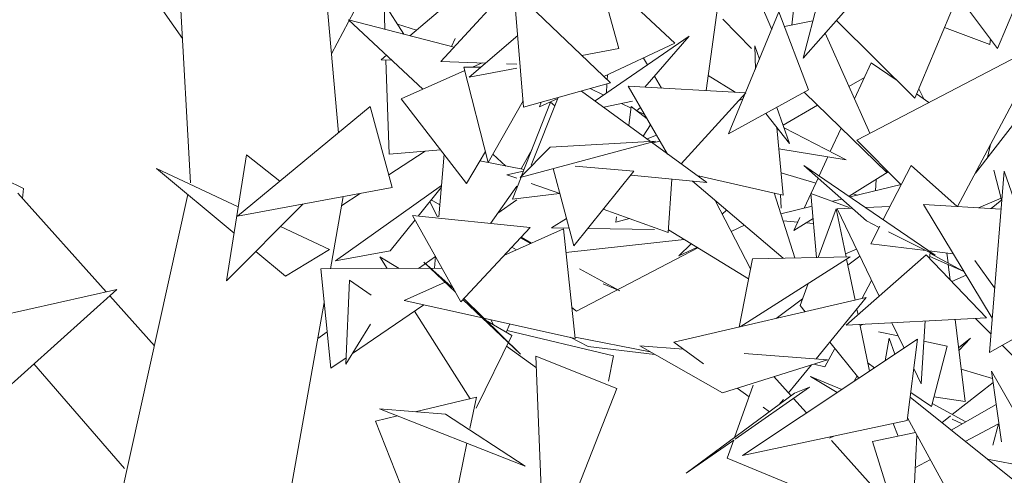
# Model space of a CAD drawing. Header units: metres. Extents: x -14.5 to 13.2, y -19 to 3.3.
# Tile 170 of 210: x 11.4042 to 11.5963, y 2.1776 to 2.2665. Entities that reach past the tile are written whole.
import ezdxf

# ---------------------------------------------------------------- set-up
doc = ezdxf.new("R2010")
doc.units = ezdxf.units.M
doc.layers.add('G-IMPT', color=7, linetype='Continuous', lineweight=5)
doc.layers.add('L-PLNT', color=7, linetype='Continuous', lineweight=5, true_color=0x005900)

# ---------------------------------------------------------------- blocks, each defined once
blk = doc.blocks.new('ÁRVORES ORNAMENTAIS - Pequeno e Médio Porte - Ipê-roxo-2870950-CORTE_CALÇADA')
at = {"layer": 'G-IMPT', "color": 253, "true_color": 0xaaaaaa}
for p, q in [((7.82516, 2.29175), (7.81672, 2.25892)), ((7.69717, 2.23464), (7.69423, 2.28829)), ((7.83771, 2.28277), (7.81672, 2.25892)), ((7.68209, 2.28205), (7.69563, 2.26281)), ((7.77706, 2.27552), (7.79169, 2.26186)), ((7.81058, 2.26456), (7.80627, 2.27483)), ((7.77717, 2.27384), (7.78074, 2.26081)), ((7.80076, 2.27431), (7.79779, 2.25263)), ((7.8145, 2.2654), (7.81546, 2.27394)), ((7.72609, 2.24441), (7.72363, 2.27189)), ((7.76217, 2.24939), (7.76031, 2.27211)), ((7.77912, 2.25412), (7.76031, 2.27211)), ((7.84715, 2.27183), (7.83849, 2.25112)), ((7.73883, 2.26362), (7.73494, 2.26958)), ((7.73494, 2.26958), (7.73511, 2.26457)), ((7.74764, 2.26979), (7.73996, 2.26333)), ((7.74601, 2.2583), (7.75682, 2.27002)), ((7.85464, 2.26084), (7.84838, 2.26917)), ((7.85464, 2.26084), (7.85817, 2.26917)), ((7.72471, 2.25981), (7.72909, 2.26813)), ((7.812, 2.268), (7.80218, 2.24417)), ((7.81778, 2.25274), (7.812, 2.268)), ((7.74254, 2.25291), (7.72799, 2.26641)), ((7.72799, 2.26641), (7.7486, 2.26111)), ((7.73756, 2.26556), (7.74128, 2.26444)), ((7.80665, 2.26085), (7.80102, 2.26656)), ((7.81861, 2.26625), (7.81309, 2.26511)), ((7.8232, 2.26628), (7.83849, 2.25112)), ((7.84427, 2.26495), (7.85315, 2.26163)), ((7.76103, 2.26338), (7.75158, 2.25523)), ((7.79445, 2.26323), (7.77613, 2.2506)), ((7.79445, 2.26323), (7.78581, 2.2533)), ((7.82104, 2.26383), (7.82969, 2.24429)), ((7.74879, 2.2628), (7.7481, 2.26123)), ((7.77784, 2.25535), (7.79169, 2.26186)), ((7.80819, 2.25877), (7.80728, 2.26133)), ((7.80739, 2.25682), (7.80728, 2.26133)), ((7.82718, 2.24297), (7.86385, 2.26212)), ((7.84685, 2.23), (7.86385, 2.26212)), ((7.85315, 2.26163), (7.85324, 2.2627)), ((7.73542, 2.25951), (7.73437, 2.25862)), ((7.78074, 2.26081), (7.77356, 2.25944)), ((7.73647, 2.25854), (7.73437, 2.25862)), ((7.73532, 2.25858), (7.73594, 2.24025)), ((7.74601, 2.2583), (7.75478, 2.25799)), ((7.75052, 2.25719), (7.75385, 2.25719)), ((7.75052, 2.25719), (7.75526, 2.23861)), ((7.75223, 2.25719), (7.7541, 2.25802)), ((7.75884, 2.25785), (7.76086, 2.25778)), ((7.78554, 2.25897), (7.78635, 2.25764)), ((7.82998, 2.25806), (7.82672, 2.25099)), ((7.83489, 2.25469), (7.82998, 2.25806)), ((7.7383, 2.25103), (7.75069, 2.25651)), ((7.76086, 2.25701), (7.75158, 2.25523)), ((7.77846, 2.25475), (7.77851, 2.25566)), ((7.78768, 2.25545), (7.7891, 2.25312)), ((7.79819, 2.25556), (7.80347, 2.25232)), ((7.76217, 2.24939), (7.77912, 2.25412)), ((7.77832, 2.25211), (7.77842, 2.25392)), ((7.80553, 2.2522), (7.78255, 2.25348)), ((7.79027, 2.24025), (7.78255, 2.25348)), ((7.82865, 2.25517), (7.82565, 2.25341)), ((7.77347, 2.25254), (7.78691, 2.2427)), ((7.7778, 2.25175), (7.77516, 2.25301)), ((7.80553, 2.2522), (7.79292, 2.23831)), ((7.81778, 2.25274), (7.80218, 2.24417)), ((7.81695, 2.25228), (7.83309, 2.2366)), ((7.84126, 2.25033), (7.83885, 2.25198)), ((7.83927, 2.25298), (7.84024, 2.25103)), ((7.73227, 2.24951), (7.70637, 2.22815)), ((7.73227, 2.24951), (7.73656, 2.2337)), ((7.7383, 2.25103), (7.75105, 2.23452)), ((7.76207, 2.25064), (7.75526, 2.23861)), ((7.76739, 2.25038), (7.76179, 2.23597)), ((7.7689, 2.25127), (7.76367, 2.23808)), ((7.7653, 2.24945), (7.76884, 2.25111)), ((7.76563, 2.25035), (7.7653, 2.24945)), ((7.76739, 2.25038), (7.76826, 2.24966)), ((7.7778, 2.24938), (7.78341, 2.25055)), ((7.78314, 2.2492), (7.78126, 2.2501)), ((7.78269, 2.2458), (7.78318, 2.24953)), ((7.78629, 2.24708), (7.78318, 2.24953)), ((7.80501, 2.25104), (7.80415, 2.25068)), ((7.8195, 2.2498), (7.81281, 2.24588)), ((7.78423, 2.2487), (7.78499, 2.2493)), ((7.78578, 2.24794), (7.78428, 2.24866)), ((7.81408, 2.24233), (7.8094, 2.24814)), ((7.81408, 2.24233), (7.81157, 2.24933)), ((7.85956, 2.24841), (7.85031, 2.23654)), ((7.78695, 2.24593), (7.78549, 2.24375)), ((7.78811, 2.24395), (7.78627, 2.24318)), ((7.81282, 2.23225), (7.81159, 2.24543)), ((7.81301, 2.24533), (7.82508, 2.23914)), ((7.82412, 2.24532), (7.822, 2.24072)), ((7.76151, 2.23567), (7.78788, 2.24276)), ((7.76736, 2.24157), (7.78788, 2.24276)), ((7.78712, 2.24256), (7.79789, 2.23467)), ((7.78881, 2.24275), (7.7873, 2.24242)), ((7.83584, 2.23427), (7.82718, 2.24297)), ((7.85326, 2.24211), (7.85269, 2.23959)), ((7.70811, 2.24011), (7.70423, 2.21551)), ((7.70811, 2.24011), (7.71459, 2.23493)), ((7.74299, 2.2408), (7.73588, 2.23618)), ((7.74601, 2.24104), (7.73594, 2.24025)), ((7.74562, 2.228), (7.74665, 2.24021)), ((7.75105, 2.23452), (7.75472, 2.24073)), ((7.75871, 2.23791), (7.75619, 2.24024)), ((7.76151, 2.23567), (7.76736, 2.24157)), ((7.76168, 2.23733), (7.76383, 2.24122)), ((7.81198, 2.24128), (7.82508, 2.23914)), ((7.76228, 2.23721), (7.75364, 2.2389)), ((7.82904, 2.22719), (7.81686, 2.23803)), ((7.81686, 2.23803), (7.84249, 2.22051)), ((7.82154, 2.23972), (7.81983, 2.236)), ((7.83777, 2.23803), (7.83235, 2.22745)), ((7.83777, 2.23803), (7.84677, 2.23)), ((7.70651, 2.22997), (7.69053, 2.23744)), ((7.70569, 2.22478), (7.69053, 2.23744)), ((7.76217, 2.23692), (7.75891, 2.23621)), ((7.76086, 2.23551), (7.75891, 2.23621)), ((7.76793, 2.2374), (7.77196, 2.22234)), ((7.7837, 2.23692), (7.77196, 2.22234)), ((7.7837, 2.23692), (7.77221, 2.23786)), ((7.78307, 2.23615), (7.79789, 2.23467)), ((7.81282, 2.23225), (7.79596, 2.23609)), ((7.81918, 2.23459), (7.81242, 2.23658)), ((7.83333, 2.23679), (7.82566, 2.23202)), ((7.83275, 2.23737), (7.83309, 2.2366)), ((7.85304, 2.20151), (7.85593, 2.23688)), ((7.85544, 2.23128), (7.85392, 2.23707)), ((7.86226, 2.21866), (7.85593, 2.23688)), ((7.66459, 2.23353), (7.66116, 2.23521)), ((7.74613, 2.23411), (7.72545, 2.21942)), ((7.7617, 2.23573), (7.76003, 2.23143)), ((7.76923, 2.23252), (7.76363, 2.23452)), ((7.79108, 2.23535), (7.79039, 2.22497)), ((7.81281, 2.21993), (7.79511, 2.23495)), ((7.81963, 2.23557), (7.81693, 2.2297)), ((7.82588, 2.23187), (7.83583, 2.23428)), ((7.83082, 2.23307), (7.83093, 2.23529)), ((7.66347, 2.23262), (7.68074, 2.21334)), ((7.66459, 2.23353), (7.66438, 2.2316)), ((7.67965, 2.15542), (7.69666, 2.23232)), ((7.73656, 2.2337), (7.70637, 2.22815)), ((7.73028, 2.23254), (7.72671, 2.23023)), ((7.7461, 2.23371), (7.74159, 2.22814)), ((7.76086, 2.23397), (7.75571, 2.22669)), ((7.76003, 2.23143), (7.76915, 2.23255)), ((7.81105, 2.23266), (7.81512, 2.21998)), ((7.81232, 2.23237), (7.81242, 2.2297)), ((7.82566, 2.22984), (7.81822, 2.23256)), ((7.81929, 2.22007), (7.81822, 2.23256)), ((7.82729, 2.23221), (7.8264, 2.23247)), ((7.71908, 2.23048), (7.70423, 2.21551)), ((7.72447, 2.21788), (7.72699, 2.23194)), ((7.74537, 2.228), (7.74385, 2.23093)), ((7.74581, 2.23032), (7.74415, 2.2313)), ((7.76086, 2.23131), (7.75714, 2.22871)), ((7.80644, 2.21788), (7.79956, 2.23117)), ((7.82241, 2.23103), (7.82423, 2.23147)), ((7.84018, 2.23041), (7.85533, 2.22947)), ((7.84018, 2.23041), (7.85359, 2.2082)), ((7.85535, 2.23161), (7.85095, 2.22974)), ((7.85548, 2.23131), (7.85339, 2.22959)), ((7.79039, 2.22497), (7.77772, 2.22949)), ((7.80176, 2.2293), (7.80094, 2.22851)), ((7.81235, 2.22859), (7.81844, 2.23007)), ((7.81961, 2.22007), (7.82317, 2.22955)), ((7.82509, 2.22019), (7.82317, 2.22955)), ((7.82336, 2.22958), (7.82623, 2.22969)), ((7.82336, 2.22958), (7.83154, 2.21251)), ((7.82892, 2.22979), (7.83365, 2.22998)), ((7.74099, 2.2274), (7.73612, 2.22138)), ((7.76344, 2.2259), (7.74051, 2.22825)), ((7.74993, 2.21144), (7.74051, 2.22825)), ((7.77053, 2.22766), (7.76761, 2.22582)), ((7.78019, 2.22698), (7.78032, 2.228)), ((7.78019, 2.22698), (7.78286, 2.22766)), ((7.81567, 2.22696), (7.81279, 2.22722)), ((7.81608, 2.22786), (7.81492, 2.22533)), ((7.81864, 2.22765), (7.81492, 2.22533)), ((7.81872, 2.22669), (7.81731, 2.22682)), ((7.82904, 2.22719), (7.83157, 2.22593)), ((7.7243, 2.22165), (7.71475, 2.22612)), ((7.76344, 2.2259), (7.74993, 2.21144)), ((7.76993, 2.22567), (7.75834, 2.22044)), ((7.77104, 2.22577), (7.76761, 2.22582)), ((7.77225, 2.20427), (7.76993, 2.22567)), ((7.78769, 2.22555), (7.77468, 2.22572)), ((7.79042, 2.22544), (7.80606, 2.21589)), ((7.80267, 2.22516), (7.80524, 2.22635)), ((7.8317, 2.22619), (7.82995, 2.22276)), ((7.83335, 2.22505), (7.84249, 2.22051)), ((7.7616, 2.22393), (7.7635, 2.22277)), ((7.76167, 2.224), (7.76374, 2.22288)), ((7.77043, 2.22105), (7.79352, 2.22355)), ((7.79488, 2.22271), (7.79248, 2.22041)), ((7.82995, 2.22276), (7.84066, 2.22142)), ((7.71572, 2.21641), (7.70992, 2.22125)), ((7.7243, 2.22165), (7.71572, 2.21641)), ((7.72545, 2.21942), (7.73612, 2.22138)), ((7.76077, 2.22154), (7.75986, 2.22207)), ((7.77249, 2.20958), (7.79617, 2.22193)), ((7.79248, 2.22041), (7.79598, 2.22204)), ((7.82715, 2.22167), (7.82497, 2.22079)), ((7.84128, 2.22134), (7.84601, 2.22075)), ((7.84139, 2.21987), (7.84147, 2.22102)), ((7.84146, 2.22091), (7.84791, 2.21743)), ((7.84499, 2.219), (7.84476, 2.22091)), ((7.73791, 2.21794), (7.73411, 2.22021)), ((7.73411, 2.22021), (7.73556, 2.21793)), ((7.74496, 2.22023), (7.74169, 2.21795)), ((7.74854, 2.21392), (7.74273, 2.21918)), ((7.74273, 2.21918), (7.74888, 2.21331)), ((7.74477, 2.21797), (7.74497, 2.2203)), ((7.80681, 2.2198), (7.80423, 2.20648)), ((7.82591, 2.22021), (7.80443, 2.20652)), ((7.80681, 2.2198), (7.82591, 2.22021)), ((7.84072, 2.22056), (7.82513, 2.20689)), ((7.82684, 2.21172), (7.82519, 2.21975)), ((7.82543, 2.21856), (7.82779, 2.22032)), ((7.85249, 2.2083), (7.84072, 2.22056)), ((7.84142, 2.22027), (7.84791, 2.21743)), ((7.85407, 2.21417), (7.85022, 2.2195)), ((7.72263, 2.21787), (7.74627, 2.21797)), ((7.72459, 2.1985), (7.72263, 2.21787)), ((7.77307, 2.21783), (7.78094, 2.21356)), ((7.8454, 2.21569), (7.84503, 2.21869)), ((7.7275, 2.19927), (7.7282, 2.21566)), ((7.7282, 2.21566), (7.73242, 2.21269)), ((7.74684, 2.21525), (7.73889, 2.21166)), ((7.77768, 2.21494), (7.78094, 2.21356)), ((7.8161, 2.21072), (7.8177, 2.21498)), ((7.83007, 2.21557), (7.82816, 2.21202)), ((7.84849, 2.21664), (7.84571, 2.21537)), ((7.63991, 2.20421), (7.68283, 2.21381)), ((7.6577, 2.1913), (7.68283, 2.21381)), ((7.68144, 2.21256), (7.69014, 2.20284)), ((7.71197, 2.14804), (7.72329, 2.21129)), ((7.75413, 2.20829), (7.73889, 2.21166)), ((7.75035, 2.2119), (7.76155, 2.2012)), ((7.7505, 2.21205), (7.76155, 2.2012)), ((7.79151, 2.20353), (7.82903, 2.21223)), ((7.81144, 2.20815), (7.81657, 2.21197)), ((7.82903, 2.21223), (7.81928, 2.20027)), ((7.72878, 2.20135), (7.7427, 2.21082)), ((7.74088, 2.20958), (7.75176, 2.19252)), ((7.7716, 2.21034), (7.77249, 2.20958)), ((7.8161, 2.21072), (7.81712, 2.20947)), ((7.82742, 2.2089), (7.8272, 2.20998)), ((7.77225, 2.20427), (7.75438, 2.20823)), ((7.75985, 2.20482), (7.75476, 2.20786)), ((7.75632, 2.20693), (7.75581, 2.20792)), ((7.85249, 2.2083), (7.82513, 2.20689)), ((7.83401, 2.20735), (7.83639, 2.20238)), ((7.83971, 2.19545), (7.84055, 2.20769)), ((7.8483, 2.19199), (7.84634, 2.20799)), ((7.85334, 2.20519), (7.85037, 2.20819)), ((7.85304, 2.20151), (7.8657, 2.20874)), ((7.72388, 2.20554), (7.72204, 2.20426)), ((7.7275, 2.19927), (7.73229, 2.20707)), ((7.75947, 2.20711), (7.75878, 2.20546)), ((7.77969, 2.2009), (7.75894, 2.20584)), ((7.82968, 2.19792), (7.8278, 2.20703)), ((7.82856, 2.20707), (7.82784, 2.20683)), ((7.83523, 2.20479), (7.83142, 2.20558)), ((7.75985, 2.20482), (7.75295, 2.19066)), ((7.77474, 2.20269), (7.77125, 2.2045)), ((7.78688, 2.20166), (7.77223, 2.20452)), ((7.79151, 2.20353), (7.7973, 2.19933)), ((7.83901, 2.20412), (7.80489, 2.18145)), ((7.82194, 2.20353), (7.8276, 2.19654)), ((7.83348, 2.2043), (7.83269, 2.19992)), ((7.83461, 2.2012), (7.83348, 2.2043)), ((7.83901, 2.20412), (7.83703, 2.18829)), ((7.84483, 2.2028), (7.84028, 2.20374)), ((7.84701, 2.20247), (7.84937, 2.20433)), ((7.84708, 2.20192), (7.84937, 2.20433)), ((7.76466, 2.19855), (7.75885, 2.20277)), ((7.7878, 2.20114), (7.77474, 2.20269)), ((7.801, 2.19368), (7.78482, 2.20283)), ((7.78482, 2.20283), (7.79334, 2.2022)), ((7.82291, 2.20232), (7.82097, 2.19874)), ((7.84173, 2.19098), (7.84483, 2.2028)), ((7.86105, 2.19738), (7.85555, 2.20294)), ((7.72459, 2.1985), (7.72756, 2.20052)), ((7.78039, 2.19454), (7.76457, 2.20079)), ((7.76457, 2.20079), (7.7663, 2.15869)), ((7.77874, 2.19594), (7.77969, 2.2009)), ((7.801, 2.19368), (7.82145, 2.20011)), ((7.80522, 2.20131), (7.82145, 2.20011)), ((7.66664, 2.19931), (7.68431, 2.17888)), ((7.81835, 2.19913), (7.81388, 2.19365)), ((7.81881, 2.19928), (7.82097, 2.19874)), ((7.83064, 2.19856), (7.82937, 2.19942)), ((7.83829, 2.1984), (7.83971, 2.19545)), ((7.84752, 2.19831), (7.85365, 2.19647)), ((7.86424, 2.17893), (7.85345, 2.19786)), ((7.85544, 2.1841), (7.85345, 2.19786)), ((7.81102, 2.19683), (7.81437, 2.1931)), ((7.82334, 2.19371), (7.81817, 2.19687)), ((7.81817, 2.19687), (7.82427, 2.19433)), ((7.82666, 2.19591), (7.82724, 2.19699)), ((7.84581, 2.18944), (7.85376, 2.19569)), ((7.78039, 2.19454), (7.7663, 2.15869)), ((7.80696, 2.19514), (7.80335, 2.18497)), ((7.81795, 2.19475), (7.80343, 2.18464)), ((7.80385, 2.19457), (7.80616, 2.1929)), ((7.81795, 2.19475), (7.81505, 2.1936)), ((7.84173, 2.19098), (7.83771, 2.19373)), ((7.75297, 2.19281), (7.74104, 2.18999)), ((7.75297, 2.19281), (7.75171, 2.18669)), ((7.81505, 2.1936), (7.79387, 2.17798)), ((7.81285, 2.19239), (7.812, 2.19135)), ((7.81484, 2.19258), (7.81738, 2.18975)), ((7.83759, 2.19279), (7.86286, 2.17252)), ((7.84223, 2.19286), (7.8483, 2.19199)), ((7.74695, 2.18951), (7.73407, 2.19056)), ((7.73407, 2.19056), (7.7625, 2.17935)), ((7.80893, 2.19089), (7.81016, 2.18999)), ((7.84189, 2.19157), (7.84843, 2.18803)), ((7.84556, 2.1864), (7.85438, 2.19142)), ((7.73758, 2.18917), (7.73328, 2.18816)), ((7.74559, 2.15701), (7.73328, 2.18816)), ((7.74695, 2.18951), (7.7625, 2.17935)), ((7.80489, 2.18145), (7.83703, 2.18829)), ((7.84783, 2.1692), (7.83709, 2.18876)), ((7.84377, 2.18784), (7.84548, 2.18918)), ((7.84577, 2.18851), (7.84776, 2.18765)), ((7.83428, 2.18771), (7.83523, 2.1852)), ((7.84832, 2.18418), (7.85483, 2.18759)), ((7.85373, 2.18343), (7.85483, 2.18759)), ((7.80316, 2.18446), (7.79387, 2.17798)), ((7.80317, 2.18447), (7.80192, 2.18095)), ((7.82267, 2.18524), (7.82183, 2.1848)), ((7.82224, 2.18435), (7.83914, 2.16556)), ((7.83025, 2.18414), (7.83864, 2.18593)), ((7.83025, 2.18414), (7.83436, 2.17087)), ((7.83892, 2.18542), (7.83797, 2.16685)), ((7.75112, 2.18384), (7.74559, 2.15701)), ((7.83914, 2.16556), (7.80192, 2.18095)), ((7.8386, 2.1791), (7.84155, 2.18064)), ((7.85263, 2.18073), (7.8646, 2.17847))]:
    blk.add_line(p, q, dxfattribs=at)

msp = doc.modelspace()

# ---------------------------------------------------------------- block references
at = {"layer": 'L-PLNT', "color": 253, "true_color": 0xaaaaaa}
msp.add_blockref('ÁRVORES ORNAMENTAIS - Pequeno e Médio Porte - Ipê-roxo-2870950-CORTE_CALÇADA', (3.74032, 0), dxfattribs=at)

doc.saveas('drawing.dxf')
